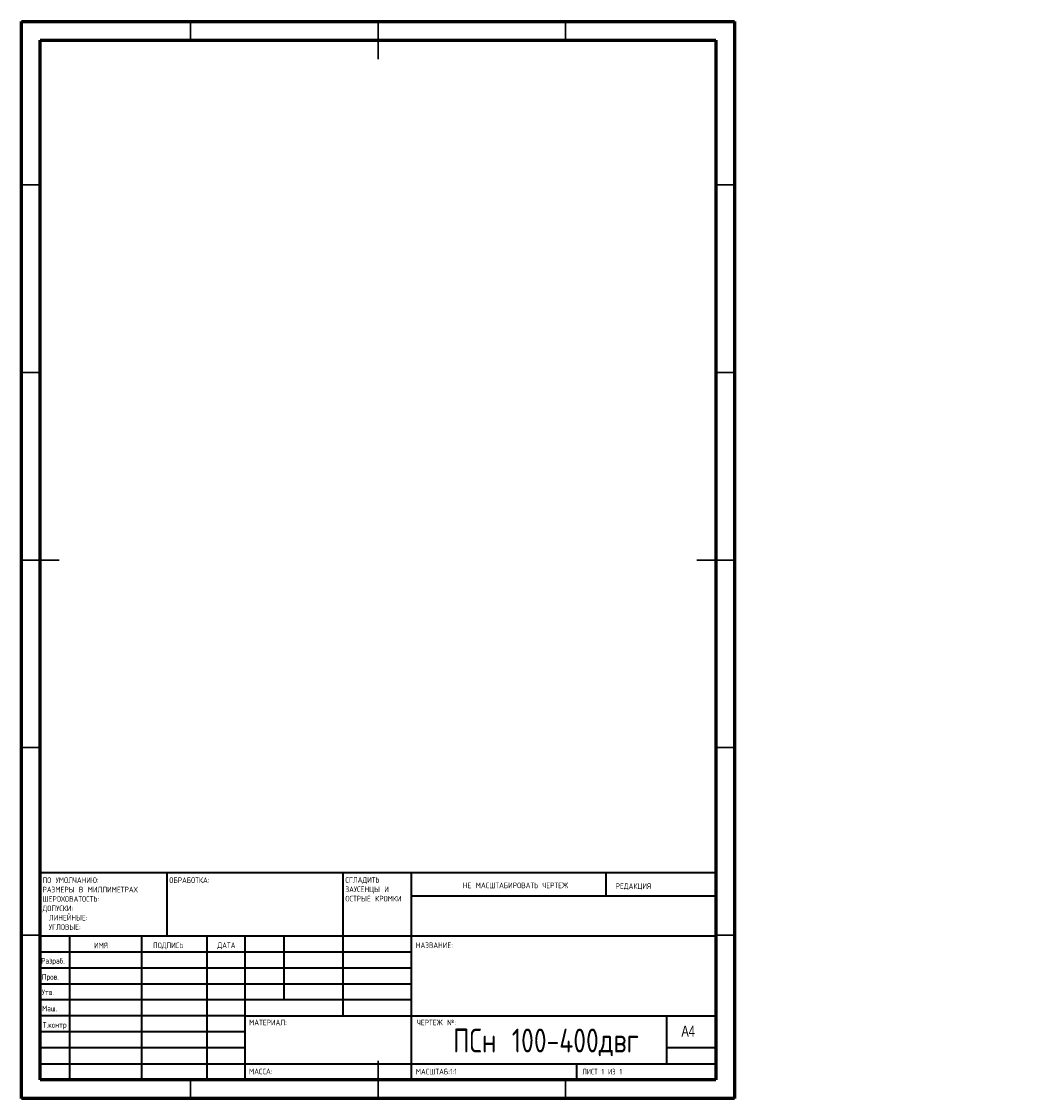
# Model space of a CAD drawing. Header units: millimetres. Extents: x -62 to 1841, y -565 to 292.
# Tile 2 of 4: x 15 to 282, y 5 to 292. Entities that reach past the tile are written whole.
import ezdxf

# ---------------------------------------------------------------- set-up
doc = ezdxf.new("R2010")
doc.units = ezdxf.units.MM
doc.styles.add('SLDTEXTSTYLE1', font='TXT', dxfattribs={"width": 0.75, "bigfont": 'bigfont'})
doc.styles.add('SLDTEXTSTYLE2', font='TXT', dxfattribs={"width": 0.75})
doc.styles.add('SLDTEXTSTYLE3', font='TXT', dxfattribs={"width": 0.681818, "bigfont": 'bigfont'})

# ---------------------------------------------------------------- blocks, each defined once
blk = doc.blocks.new('SW_NOTE_0')
at = {"color": 0, "linetype": 'Continuous', "lineweight": 0, "char_height": 1.5, "attachment_point": 1, "style": 'SLDTEXTSTYLE1'}
for s, insert in [('\\M+18452\\M+18443\\M+1844C\\M+18440\\M+18444\\M+18449\\M+18453\\M+1845D', (0, 1.93)), ('\\M+18448\\M+18440\\M+18454\\M+18452\\M+18445\\M+1844E\\M+18457\\M+1845C \\M+18449', (0, -0.57)), ('\\M+1844F\\M+18452\\M+18453\\M+18451\\M+1845C\\M+18445 \\M+1844B\\M+18451\\M+1844F\\M+1844D\\M+1844B\\M+18449', (0, -3.07))]:
    blk.add_mtext(s, dxfattribs=dict(at, insert=insert))
blk = doc.blocks.new('SW_NOTE_1')
at = {"color": 0, "linetype": 'Continuous', "lineweight": 0, "char_height": 1.5, "attachment_point": 1, "style": 'SLDTEXTSTYLE1'}
for s, insert in [('\\M+18450\\M+1844F \\M+18454\\M+1844D\\M+1844F\\M+1844C\\M+18458\\M+18440\\M+1844E\\M+18449\\M+1845F:', (0, 1.93)), ('\\M+18451\\M+18440\\M+18448\\M+1844D\\M+18445\\M+18451\\M+1845C \\M+18442 \\M+1844D\\M+18449\\M+1844C\\M+1844C\\M+18449\\M+1844D\\M+18445\\M+18453\\M+18451\\M+18440\\M+18456', (0, -0.57)), ('\\M+18459\\M+18445\\M+18451\\M+1844F\\M+18456\\M+1844F\\M+18442\\M+18440\\M+18453\\M+1844F\\M+18452\\M+18453\\M+1845D:', (0, -3.07)), ('\\M+18444\\M+1844F\\M+18450\\M+18454\\M+18452\\M+1844B\\M+18449:', (0, -5.57)), ('\\M+1844C\\M+18449\\M+1844E\\M+18445\\M+1844A\\M+1844E\\M+1845C\\M+18445:', (1.69, -8.07)), ('\\M+18454\\M+18443\\M+1844C\\M+1844F\\M+18442\\M+1845C\\M+18445:', (1.69, -10.57))]:
    blk.add_mtext(s, dxfattribs=dict(at, insert=insert))

msp = doc.modelspace()

# ---------------------------------------------------------------- linework, layer by layer
at = {"color": 7, "linetype": 'Continuous', "lineweight": 60}
for p, q in [((15, 5), (15, 292)), ((15, 292), (205, 292)), ((205, 292), (205, 5)), ((20, 10), (20, 287)), ((20, 287), (200, 287)), ((200, 287), (200, 10)), ((200, 10), (20, 10)), ((205, 5), (15, 5))]:
    msp.add_line(p, q, dxfattribs=at)
at = {"color": 7, "linetype": 'Continuous', "lineweight": 30}
for p, q in [((60, 287), (60, 292)), ((110, 287), (110, 292)), ((110, 292), (110, 282)), ((160, 287), (160, 292)), ((20, 248.5), (15, 248.5)), ((200, 248.5), (205, 248.5)), ((20, 198.5), (15, 198.5)), ((200, 198.5), (205, 198.5)), ((20, 148.5), (15, 148.5)), ((15, 148.5), (25, 148.5)), ((205, 148.5), (195, 148.5)), ((200, 148.5), (205, 148.5)), ((20, 98.5), (15, 98.5)), ((200, 98.5), (205, 98.5)), ((20, 48.5), (15, 48.5)), ((200, 48.5), (205, 48.5)), ((110, 5), (110, 15)), ((60, 10), (60, 5)), ((110, 10), (110, 5)), ((160, 10), (160, 5))]:
    msp.add_line(p, q, dxfattribs=at)
at = {"color": 7, "linetype": 'Continuous', "lineweight": 40}
for p, q in [((20, 65.25), (200, 65.25)), ((20, 65.25), (20, 10)), ((53.8, 48.25), (53.8, 65.25)), ((100.6, 65.25), (100.6, 27)), ((118.8, 65.25), (118.8, 10)), ((170.8, 58.88), (170.8, 65.25)), ((200, 58.88), (118.8, 58.88)), ((200, 48.25), (20, 48.25)), ((27.8, 48.25), (27.8, 10)), ((46.99, 48.25), (46.99, 10)), ((64.4, 48.25), (64.4, 10)), ((74.6, 10), (74.6, 48.25)), ((85, 31.25), (85, 48.25)), ((118.8, 44), (20, 44)), ((118.8, 39.75), (20, 39.75)), ((118.8, 35.5), (20, 35.5)), ((118.8, 31.25), (20, 31.25)), ((74.6, 27), (20, 27)), ((74.6, 27), (200, 27)), ((187, 14.25), (187, 27)), ((74.6, 22.75), (20, 22.75)), ((74.6, 18.5), (20, 18.5)), ((200, 18.5), (187, 18.5)), ((20, 14.25), (200, 14.25)), ((163, 10), (163, 14.25))]:
    msp.add_line(p, q, dxfattribs=at)

# ---------------------------------------------------------------- block references
at = {"color": 7, "linetype": 'Continuous', "lineweight": 0}
for name, p in [('SW_NOTE_1', (20.59, 61.99)), ('SW_NOTE_0', (101.31, 62.07))]:
    msp.add_blockref(name, p, dxfattribs=at)

# ---------------------------------------------------------------- texts
for s, insert, char_height, attachment_point, style in [('\\M+1844F\\M+18441\\M+18451\\M+18440\\M+18441\\M+1844F\\M+18453\\M+1844B\\M+18440:', (54.37, 63.92), 1.5, 1, 'SLDTEXTSTYLE1'), ('\\M+1844E\\M+18445 \\M+1844D\\M+18440\\M+18452\\M+18459\\M+18453\\M+18440\\M+18441\\M+18449\\M+18451\\M+1844F\\M+18442\\M+18440\\M+18453\\M+1845D \\M+18458\\M+18445\\M+18451\\M+18453\\M+18445\\M+18447', (132.61, 62.53), 1.5, 1, 'SLDTEXTSTYLE1'), ('\\M+18451\\M+18445\\M+18444\\M+18440\\M+1844B\\M+18457\\M+18449\\M+18460', (173.33, 62.33), 1.5, 1, 'SLDTEXTSTYLE1'), ('\\M+18449\\M+1844D\\M+18460', (34.32, 46.5), 1.5, 1, 'SLDTEXTSTYLE1'), ('\\M+18450\\M+1844F\\M+18444\\M+18450\\M+18449\\M+18452\\M+1845D', (50.03, 46.56), 1.5, 1, 'SLDTEXTSTYLE1'), ('\\M+18444\\M+18440\\M+18453\\M+18440', (67.21, 46.58), 1.5, 1, 'SLDTEXTSTYLE1'), ('\\M+1844E\\M+18440\\M+18448\\M+18442\\M+18440\\M+1844E\\M+18449\\M+18445:', (120.07, 46.58), 1.5, 1, 'SLDTEXTSTYLE1'), ('\\M+18451\\M+18470\\M+18478\\M+18482\\M+18470\\M+18471.', (20.21, 42.43), 1.5, 1, 'SLDTEXTSTYLE1'), ('\\M+18450\\M+18482\\M+18480\\M+18472.', (20.41, 38.15), 1.5, 1, 'SLDTEXTSTYLE1'), ('\\M+18454\\M+18484\\M+18472.', (20.4, 34.06), 1.5, 1, 'SLDTEXTSTYLE1'), ('\\M+1844D\\M+18470\\M+1848A.', (20.46, 29.73), 1.5, 1, 'SLDTEXTSTYLE1'), ('\\M+1844D\\M+18440\\M+18453\\M+18445\\M+18451\\M+18449\\M+18440\\M+1844C:', (75.65, 25.99), 1.5, 1, 'SLDTEXTSTYLE1'), ('\\M+18458\\M+18445\\M+18451\\M+18453\\M+18445\\M+18447 \\M+18782:', (120.37, 25.99), 1.5, 1, 'SLDTEXTSTYLE1'), ('\\M+18453.\\M+1847B\\M+18480\\M+1847E\\M+18484\\M+18482', (20.67, 25.35), 1.5, 1, 'SLDTEXTSTYLE1'), ('\\M+18450\\M+18452\\M+1847E 100-400\\M+18474\\M+18472\\M+18473', (154.74, 23.61), 6.35, 2, 'SLDTEXTSTYLE1'), ('A4', (190.87, 24.41), 2.91, 1, 'SLDTEXTSTYLE2'), ('\\M+1844D\\M+18440\\M+18452\\M+18452\\M+18440:', (75.62, 12.95), 1.4986, 1, 'SLDTEXTSTYLE1'), ('\\M+1844D\\M+18440\\M+18452\\M+18459\\M+18453\\M+18440\\M+18441:1:1', (120.07, 12.9), 1.5, 1, 'SLDTEXTSTYLE1'), ('\\M+1844C\\M+18449\\M+18452\\M+18453 1 \\M+18449\\M+18448 1', (164.48, 12.9), 1.5, 1, 'SLDTEXTSTYLE3')]:
    msp.add_mtext(s, dxfattribs=dict(at, insert=insert, char_height=char_height, attachment_point=attachment_point, style=style))

doc.saveas('drawing.dxf')
